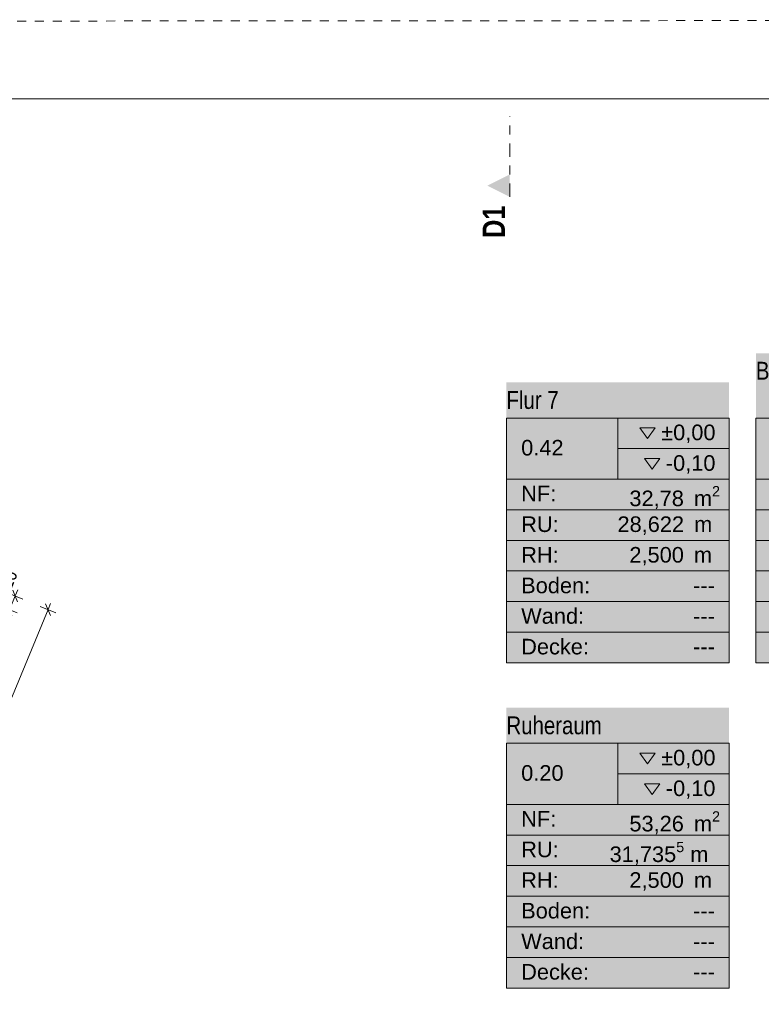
# Model space of a CAD drawing. Header units: metres. Extents: x -89 to 754, y -195 to 69.
# Tile 172 of 211: x 15 to 23, y -7 to 5. Entities that reach past the tile are written whole.
import ezdxf
from ezdxf.enums import TextEntityAlignment as Align

# ---------------------------------------------------------------- set-up
doc = ezdxf.new("R2010")
doc.units = ezdxf.units.M
doc.header["$MEASUREMENT"] = 0
doc.linetypes.add('Schnittlinie', pattern=[0.3, 0.15, -0.075, 0, -0.075])
doc.linetypes.add('Strichlinie_ eng', pattern=[0.115, 0.075, -0.04])
for name, color, linetype in [('30 Dach', 7, 'Continuous'), ('70 Entwässerung_Regenwasser', 7, 'Continuous'), ('95 Ausführungsplanung Bemaßung', 7, 'Continuous'), ('98 Schnitt Marker', 7, 'Continuous'), ('Neubau_80 Raum', 7, 'Continuous')]:
    doc.layers.add(name, color=color, linetype=linetype)
doc.styles.add('ERSTELLTER_STIL_1', font='arial.ttf')
doc.styles.add('ERSTELLTER_STIL_2', font='ARIALN.TTF')
doc.styles.add('ERSTELLTER_STIL_3', font='ARIALN.TTF')
doc.linetypes.add('Schmutzwasserleitung', pattern='A,0,[3,995_ARC_230 ERW_GR_EG_2607291.Shx,S=0.00784,R=0,X=0,Y=0],-0.987778,0', length=0.987778)
doc.dimstyles.new('ERSTELLTER_STIL__4', dxfattribs={"dimtxt": 0.15, "dimasz": 0.095143, "dimexe": 0.18, "dimexo": 0.0625, "dimgap": 0, "dimtad": 1, "dimzin": 0, "dimdsep": 46, "dimtxsty": 'ERSTELLTER_STIL_3', "dimblk": 'ARROWHEAD_6', "dimblk1": 'ARROWHEAD_6', "dimblk2": 'ARROWHEAD_6', "dimcen": 0.09, "dimse1": 1, "dimse2": 1, "dimclrd": 7, "dimclre": 7, "dimclrt": 7, "dimazin": 0, "dimtfac": 1, "dimtdec": 4, "dimtmove": 0, "dimatfit": 3, "dimfxl": 1, "dimtolj": 1, "dimtzin": 0, "dimarcsym": 0})

# ---------------------------------------------------------------- blocks, each defined once
blk = doc.blocks.new('Betreuende Grundschule_0.43_41_1', base_point=(24.101, -0.973))
at = {"layer": 'Neubau_80 Raum', "linetype": 'Continuous', "lineweight": 0, "true_color": 0x2a201c}
blk.add_hatch(color=250, dxfattribs=at).paths.add_polyline_path([(22.851, -2.712), (25.351, -2.712), (25.351, 0.766), (22.851, 0.766)])
at = {"layer": 'Neubau_80 Raum', "linetype": 'Continuous', "lineweight": 0, "true_color": 0x000000}
blk.add_hatch(color=18, dxfattribs=at).paths.add_polyline_path([(24.401, -0.416), (24.487, -0.538), (24.573, -0.416)])
at = {"layer": 'Neubau_80 Raum', "color": 7, "linetype": 'Continuous', "lineweight": 9}
for p, q in [((25.351, 0.038), (22.851, 0.038)), ((22.851, 0.038), (22.851, -2.712)), ((22.851, 0.038), (25.351, 0.038)), ((22.851, -0.649), (22.851, 0.038)), ((24.101, 0.038), (24.101, -0.649)), ((25.351, -2.712), (25.351, 0.038)), ((25.351, 0.038), (25.351, -0.649)), ((24.101, -0.305), (25.351, -0.305)), ((25.351, -0.649), (22.851, -0.649)), ((22.851, -0.649), (25.351, -0.649)), ((22.851, -0.993), (22.851, -0.649)), ((25.351, -0.649), (25.351, -0.993)), ((25.351, -0.993), (22.851, -0.993)), ((22.851, -0.993), (25.351, -0.993)), ((22.851, -1.337), (22.851, -0.993)), ((25.351, -0.993), (25.351, -1.337)), ((25.351, -1.337), (22.851, -1.337)), ((22.851, -1.337), (25.351, -1.337)), ((22.851, -1.68), (22.851, -1.337)), ((25.351, -1.337), (25.351, -1.68)), ((25.351, -1.68), (22.851, -1.68)), ((22.851, -1.68), (25.351, -1.68)), ((22.851, -2.024), (22.851, -1.68)), ((25.351, -1.68), (25.351, -2.024)), ((25.351, -2.024), (22.851, -2.024)), ((22.851, -2.024), (25.351, -2.024)), ((22.851, -2.368), (22.851, -2.024)), ((25.351, -2.024), (25.351, -2.368)), ((25.351, -2.368), (22.851, -2.368)), ((22.851, -2.368), (25.351, -2.368)), ((22.851, -2.712), (22.851, -2.368)), ((25.351, -2.368), (25.351, -2.712)), ((22.851, -2.712), (25.351, -2.712)), ((25.351, -2.712), (22.851, -2.712))]:
    blk.add_line(p, q, dxfattribs=at)
at = {"layer": 'Neubau_80 Raum', "color": 7, "linetype": 'Continuous', "lineweight": 13, "flags": 128}
for points in [[(24.349, -0.073), (24.435, -0.194), (24.521, -0.073)], [(24.401, -0.416), (24.487, -0.538), (24.573, -0.416)]]:
    blk.add_lwpolyline(points, close=True, dxfattribs=at)
at = {"layer": 'Neubau_80 Raum', "color": 7, "lineweight": 9, "char_height": 0.175, "attachment_point": 1, "style": 'ERSTELLTER_STIL_1'}
for s, insert in [('\\A1;{\\pql;\\pt0,0.05;\\fArial|b0|i0|c0|p0;\\W1.000000;±0,00\\fArial|b0|i0|c0|p0;\\W1.000000;\\A1{\\H.66x;\\S^  ;}\\fArial|b0|i0|c0|p0;\\W1.000000;\\fArial|b0|i0|c0|p0;\\W1.000000;\\A1{\\H.66x;\\S^  ;}}', (24.588, -0.036)), ('\\A1;{\\pql;\\pt0,0.05;\\fArial|b0|i0|c0|p0;\\W1.000000;-0,10\\fArial|b0|i0|c0|p0;\\W1.000000;\\A1{\\H.66x;\\S^  ;}\\fArial|b0|i0|c0|p0;\\W1.000000;\\fArial|b0|i0|c0|p0;\\W1.000000;\\A1{\\H.66x;\\S^  ;}}', (24.64, -0.38)), ('\\A1;{\\pql;\\pt0,0.05;\\fArial|b0|i0|c0|p0;\\W1.000000;95,22\\fArial|b0|i0|c0|p0;\\W1.000000;\\A1{\\H.66x;\\S^  ;}\\fArial|b0|i0|c0|p0;\\W1.000000; m\\fArial|b0|i0|c0|p0;\\W1.000000;\\A1{\\H.66x;\\S2^  ;}}', (24.231, -0.726)), ('\\A1;{\\pql;\\pt0,0.05;\\fArial|b0|i0|c0|p0;\\W1.000000;41,504\\fArial|b0|i0|c0|p0;\\W1.000000;\\A1{\\H.66x;\\S5^  ;}\\fArial|b0|i0|c0|p0;\\W1.000000; m\\fArial|b0|i0|c0|p0;\\W1.000000;\\A1{\\H.66x;\\S^  ;}}', (24.009, -1.07)), ('\\A1;{\\pql;\\pt0,0.05;\\fArial|b0|i0|c0|p0;\\W1.000000;2,500\\fArial|b0|i0|c0|p0;\\W1.000000;\\A1{\\H.66x;\\S^  ;}\\fArial|b0|i0|c0|p0;\\W1.000000; m\\fArial|b0|i0|c0|p0;\\W1.000000;\\A1{\\H.66x;\\S^  ;}}', (24.231, -1.411))]:
    blk.add_mtext(s, dxfattribs=dict(at, insert=insert))
at = {"layer": 'Neubau_80 Raum', "color": 7, "lineweight": 9}
for tag, height, style, p in [('ROOM_NAME', 0.2, 'ERSTELLTER_STIL_2', (22.851, 0.669)), ('DUMMY_850', 0.2, 'ERSTELLTER_STIL_2', (25.187, 0.732)), ('ROOM_NUMBER', 0.175, 'ERSTELLTER_STIL_1', (23.016, -0.208)), ('measuredNetAreaCode', 0.175, 'ERSTELLTER_STIL_1', (23.016, -0.723)), ('perimeterCode', 0.175, 'ERSTELLTER_STIL_1', (23.016, -1.067)), ('ceilingHeightCode', 0.175, 'ERSTELLTER_STIL_1', (23.016, -1.411)), ('measuredAreaCode', 0.175, 'ERSTELLTER_STIL_1', (23.016, -1.755)), ('DUMMY_851_0', 0.175, 'ERSTELLTER_STIL_1', (24.947, -1.755)), ('DUMMY_852', 0.175, 'ERSTELLTER_STIL_1', (23.016, -2.098)), ('DUMMY_851_1', 0.175, 'ERSTELLTER_STIL_1', (24.947, -2.098)), ('DUMMY_853', 0.175, 'ERSTELLTER_STIL_1', (23.016, -2.442)), ('DUMMY_851_2', 0.175, 'ERSTELLTER_STIL_1', (24.947, -2.442))]:
    blk.add_attdef(tag, text='', height=height, dxfattribs=dict(at, style=style)).set_placement(p, align=Align.TOP_LEFT)
blk = doc.blocks.new('Flur 7_0.42_42_1', base_point=(21.301, -1.137))
at = {"layer": 'Neubau_80 Raum', "linetype": 'Continuous', "lineweight": 0, "true_color": 0x2a201c}
blk.add_hatch(color=250, dxfattribs=at).paths.add_polyline_path([(20.051, -2.712), (22.551, -2.712), (22.551, 0.437), (20.051, 0.437)])
at = {"layer": 'Neubau_80 Raum', "linetype": 'Continuous', "lineweight": 0, "true_color": 0x000000}
blk.add_hatch(color=18, dxfattribs=at).paths.add_polyline_path([(21.601, -0.416), (21.687, -0.538), (21.773, -0.416)])
at = {"layer": 'Neubau_80 Raum', "color": 7, "linetype": 'Continuous', "lineweight": 9}
for p, q in [((22.551, 0.038), (20.051, 0.038)), ((20.051, 0.038), (20.051, -2.712)), ((20.051, 0.038), (22.551, 0.038)), ((20.051, -0.649), (20.051, 0.038)), ((21.301, 0.038), (21.301, -0.649)), ((22.551, -2.712), (22.551, 0.038)), ((22.551, 0.038), (22.551, -0.649)), ((21.301, -0.305), (22.551, -0.305)), ((22.551, -0.649), (20.051, -0.649)), ((20.051, -0.649), (22.551, -0.649)), ((20.051, -0.993), (20.051, -0.649)), ((22.551, -0.649), (22.551, -0.993)), ((22.551, -0.993), (20.051, -0.993)), ((20.051, -0.993), (22.551, -0.993)), ((20.051, -1.337), (20.051, -0.993)), ((22.551, -0.993), (22.551, -1.337)), ((22.551, -1.337), (20.051, -1.337)), ((20.051, -1.337), (22.551, -1.337)), ((20.051, -1.68), (20.051, -1.337)), ((22.551, -1.337), (22.551, -1.68)), ((22.551, -1.68), (20.051, -1.68)), ((20.051, -1.68), (22.551, -1.68)), ((20.051, -2.024), (20.051, -1.68)), ((22.551, -1.68), (22.551, -2.024)), ((22.551, -2.024), (20.051, -2.024)), ((20.051, -2.024), (22.551, -2.024)), ((20.051, -2.368), (20.051, -2.024)), ((22.551, -2.024), (22.551, -2.368)), ((22.551, -2.368), (20.051, -2.368)), ((20.051, -2.368), (22.551, -2.368)), ((20.051, -2.712), (20.051, -2.368)), ((22.551, -2.368), (22.551, -2.712)), ((20.051, -2.712), (22.551, -2.712)), ((22.551, -2.712), (20.051, -2.712))]:
    blk.add_line(p, q, dxfattribs=at)
at = {"layer": 'Neubau_80 Raum', "color": 7, "linetype": 'Continuous', "lineweight": 13, "flags": 128}
for points in [[(21.549, -0.073), (21.635, -0.194), (21.721, -0.073)], [(21.601, -0.416), (21.687, -0.538), (21.773, -0.416)]]:
    blk.add_lwpolyline(points, close=True, dxfattribs=at)
at = {"layer": 'Neubau_80 Raum', "color": 7, "lineweight": 9, "char_height": 0.175, "attachment_point": 1, "style": 'ERSTELLTER_STIL_1'}
for s, insert in [('\\A1;{\\pql;\\pt0,0.05;\\fArial|b0|i0|c0|p0;\\W1.000000;±0,00\\fArial|b0|i0|c0|p0;\\W1.000000;\\A1{\\H.66x;\\S^  ;}\\fArial|b0|i0|c0|p0;\\W1.000000;\\fArial|b0|i0|c0|p0;\\W1.000000;\\A1{\\H.66x;\\S^  ;}}', (21.788, -0.036)), ('\\A1;{\\pql;\\pt0,0.05;\\fArial|b0|i0|c0|p0;\\W1.000000;-0,10\\fArial|b0|i0|c0|p0;\\W1.000000;\\A1{\\H.66x;\\S^  ;}\\fArial|b0|i0|c0|p0;\\W1.000000;\\fArial|b0|i0|c0|p0;\\W1.000000;\\A1{\\H.66x;\\S^  ;}}', (21.84, -0.38)), ('\\A1;{\\pql;\\pt0,0.05;\\fArial|b0|i0|c0|p0;\\W1.000000;32,78\\fArial|b0|i0|c0|p0;\\W1.000000;\\A1{\\H.66x;\\S^  ;}\\fArial|b0|i0|c0|p0;\\W1.000000; m\\fArial|b0|i0|c0|p0;\\W1.000000;\\A1{\\H.66x;\\S2^  ;}}', (21.431, -0.726)), ('\\A1;{\\pql;\\pt0,0.05;\\fArial|b0|i0|c0|p0;\\W1.000000;28,622\\fArial|b0|i0|c0|p0;\\W1.000000;\\A1{\\H.66x;\\S^  ;}\\fArial|b0|i0|c0|p0;\\W1.000000; m\\fArial|b0|i0|c0|p0;\\W1.000000;\\A1{\\H.66x;\\S^  ;}}', (21.297, -1.067)), ('\\A1;{\\pql;\\pt0,0.05;\\fArial|b0|i0|c0|p0;\\W1.000000;2,500\\fArial|b0|i0|c0|p0;\\W1.000000;\\A1{\\H.66x;\\S^  ;}\\fArial|b0|i0|c0|p0;\\W1.000000; m\\fArial|b0|i0|c0|p0;\\W1.000000;\\A1{\\H.66x;\\S^  ;}}', (21.431, -1.411))]:
    blk.add_mtext(s, dxfattribs=dict(at, insert=insert))
at = {"layer": 'Neubau_80 Raum', "color": 7, "lineweight": 9}
for tag, height, style, p in [('ROOM_NAME', 0.2, 'ERSTELLTER_STIL_2', (20.051, 0.34)), ('DUMMY_850', 0.2, 'ERSTELLTER_STIL_2', (22.387, 0.402)), ('ROOM_NUMBER', 0.175, 'ERSTELLTER_STIL_1', (20.216, -0.208)), ('measuredNetAreaCode', 0.175, 'ERSTELLTER_STIL_1', (20.216, -0.723)), ('perimeterCode', 0.175, 'ERSTELLTER_STIL_1', (20.216, -1.067)), ('ceilingHeightCode', 0.175, 'ERSTELLTER_STIL_1', (20.216, -1.411)), ('measuredAreaCode', 0.175, 'ERSTELLTER_STIL_1', (20.216, -1.755)), ('DUMMY_851_0', 0.175, 'ERSTELLTER_STIL_1', (22.147, -1.755)), ('DUMMY_852', 0.175, 'ERSTELLTER_STIL_1', (20.216, -2.098)), ('DUMMY_851_1', 0.175, 'ERSTELLTER_STIL_1', (22.147, -2.098)), ('DUMMY_853', 0.175, 'ERSTELLTER_STIL_1', (20.216, -2.442)), ('DUMMY_851_2', 0.175, 'ERSTELLTER_STIL_1', (22.147, -2.442))]:
    blk.add_attdef(tag, text='', height=height, dxfattribs=dict(at, style=style)).set_placement(p, align=Align.TOP_LEFT)
blk = doc.blocks.new('Ruheraum_0.20_61_1', base_point=(21.301, -4.791))
at = {"layer": 'Neubau_80 Raum', "linetype": 'Continuous', "lineweight": 0, "true_color": 0x2a303f}
blk.add_hatch(color=169, dxfattribs=at).paths.add_polyline_path([(20.051, -6.365), (22.551, -6.365), (22.551, -3.217), (20.051, -3.217)])
at = {"layer": 'Neubau_80 Raum', "linetype": 'Continuous', "lineweight": 0, "true_color": 0x000000}
blk.add_hatch(color=18, dxfattribs=at).paths.add_polyline_path([(21.601, -4.07), (21.687, -4.191), (21.773, -4.07)])
at = {"layer": 'Neubau_80 Raum', "color": 7, "linetype": 'Continuous', "lineweight": 9}
for p, q in [((22.551, -3.615), (20.051, -3.615)), ((20.051, -3.615), (20.051, -6.365)), ((20.051, -3.615), (22.551, -3.615)), ((20.051, -4.302), (20.051, -3.615)), ((21.301, -3.615), (21.301, -4.302)), ((22.551, -6.365), (22.551, -3.615)), ((22.551, -3.615), (22.551, -4.302)), ((21.301, -3.959), (22.551, -3.959)), ((22.551, -4.302), (20.051, -4.302)), ((20.051, -4.302), (22.551, -4.302)), ((20.051, -4.646), (20.051, -4.302)), ((22.551, -4.302), (22.551, -4.646)), ((22.551, -4.646), (20.051, -4.646)), ((20.051, -4.646), (22.551, -4.646)), ((20.051, -4.99), (20.051, -4.646)), ((22.551, -4.646), (22.551, -4.99)), ((22.551, -4.99), (20.051, -4.99)), ((20.051, -4.99), (22.551, -4.99)), ((20.051, -5.334), (20.051, -4.99)), ((22.551, -4.99), (22.551, -5.334)), ((22.551, -5.334), (20.051, -5.334)), ((20.051, -5.334), (22.551, -5.334)), ((20.051, -5.677), (20.051, -5.334)), ((22.551, -5.334), (22.551, -5.677)), ((22.551, -5.677), (20.051, -5.677)), ((20.051, -5.677), (22.551, -5.677)), ((20.051, -6.021), (20.051, -5.677)), ((22.551, -5.677), (22.551, -6.021)), ((22.551, -6.021), (20.051, -6.021)), ((20.051, -6.021), (22.551, -6.021)), ((20.051, -6.365), (20.051, -6.021)), ((22.551, -6.021), (22.551, -6.365)), ((20.051, -6.365), (22.551, -6.365)), ((22.551, -6.365), (20.051, -6.365))]:
    blk.add_line(p, q, dxfattribs=at)
at = {"layer": 'Neubau_80 Raum', "color": 7, "linetype": 'Continuous', "lineweight": 13, "flags": 128}
for points in [[(21.549, -3.726), (21.635, -3.847), (21.721, -3.726)], [(21.601, -4.07), (21.687, -4.191), (21.773, -4.07)]]:
    blk.add_lwpolyline(points, close=True, dxfattribs=at)
at = {"layer": 'Neubau_80 Raum', "color": 7, "lineweight": 9, "char_height": 0.175, "attachment_point": 1, "style": 'ERSTELLTER_STIL_1'}
for s, insert in [('\\A1;{\\pql;\\pt0,0.05;\\fArial|b0|i0|c0|p0;\\W1.000000;±0,00\\fArial|b0|i0|c0|p0;\\W1.000000;\\A1{\\H.66x;\\S^  ;}\\fArial|b0|i0|c0|p0;\\W1.000000;\\fArial|b0|i0|c0|p0;\\W1.000000;\\A1{\\H.66x;\\S^  ;}}', (21.788, -3.689)), ('\\A1;{\\pql;\\pt0,0.05;\\fArial|b0|i0|c0|p0;\\W1.000000;-0,10\\fArial|b0|i0|c0|p0;\\W1.000000;\\A1{\\H.66x;\\S^  ;}\\fArial|b0|i0|c0|p0;\\W1.000000;\\fArial|b0|i0|c0|p0;\\W1.000000;\\A1{\\H.66x;\\S^  ;}}', (21.84, -4.033)), ('\\A1;{\\pql;\\pt0,0.05;\\fArial|b0|i0|c0|p0;\\W1.000000;53,26\\fArial|b0|i0|c0|p0;\\W1.000000;\\A1{\\H.66x;\\S^  ;}\\fArial|b0|i0|c0|p0;\\W1.000000; m\\fArial|b0|i0|c0|p0;\\W1.000000;\\A1{\\H.66x;\\S2^  ;}}', (21.431, -4.379)), ('\\A1;{\\pql;\\pt0,0.05;\\fArial|b0|i0|c0|p0;\\W1.000000;31,735\\fArial|b0|i0|c0|p0;\\W1.000000;\\A1{\\H.66x;\\S5^  ;}\\fArial|b0|i0|c0|p0;\\W1.000000; m\\fArial|b0|i0|c0|p0;\\W1.000000;\\A1{\\H.66x;\\S^  ;}}', (21.209, -4.723)), ('\\A1;{\\pql;\\pt0,0.05;\\fArial|b0|i0|c0|p0;\\W1.000000;2,500\\fArial|b0|i0|c0|p0;\\W1.000000;\\A1{\\H.66x;\\S^  ;}\\fArial|b0|i0|c0|p0;\\W1.000000; m\\fArial|b0|i0|c0|p0;\\W1.000000;\\A1{\\H.66x;\\S^  ;}}', (21.431, -5.064))]:
    blk.add_mtext(s, dxfattribs=dict(at, insert=insert))
at = {"layer": 'Neubau_80 Raum', "color": 7, "lineweight": 9, "style": 'ERSTELLTER_STIL_1'}
blk.add_attdef('stApartmentId', text='', height=0.175, dxfattribs=at).set_placement((16.701, 7.355), align=Align.MIDDLE_CENTER)
at = {"layer": 'Neubau_80 Raum', "color": 7, "lineweight": 9}
for tag, height, style, p in [('ROOM_NAME', 0.2, 'ERSTELLTER_STIL_2', (20.051, -3.314)), ('DUMMY_850', 0.2, 'ERSTELLTER_STIL_2', (22.387, -3.251)), ('ROOM_NUMBER', 0.175, 'ERSTELLTER_STIL_1', (20.216, -3.861)), ('measuredNetAreaCode', 0.175, 'ERSTELLTER_STIL_1', (20.216, -4.377)), ('perimeterCode', 0.175, 'ERSTELLTER_STIL_1', (20.216, -4.72)), ('ceilingHeightCode', 0.175, 'ERSTELLTER_STIL_1', (20.216, -5.064)), ('measuredAreaCode', 0.175, 'ERSTELLTER_STIL_1', (20.216, -5.408)), ('DUMMY_851_0', 0.175, 'ERSTELLTER_STIL_1', (22.147, -5.408)), ('DUMMY_852', 0.175, 'ERSTELLTER_STIL_1', (20.216, -5.752)), ('DUMMY_851_1', 0.175, 'ERSTELLTER_STIL_1', (22.147, -5.752)), ('DUMMY_853', 0.175, 'ERSTELLTER_STIL_1', (20.216, -6.095)), ('DUMMY_851_2', 0.175, 'ERSTELLTER_STIL_1', (22.147, -6.095))]:
    blk.add_attdef(tag, text='', height=height, dxfattribs=dict(at, style=style)).set_placement(p, align=Align.TOP_LEFT)
blk = doc.blocks.new('*D720')
at = {"layer": '95 Ausführungsplanung Bemaßung', "color": 7, "linetype": 'Continuous', "lineweight": 9}
for p, q in [((14.99, -2.149), (14.817, -2.078)), ((14.931, -2.179), (14.876, -2.048)), ((14.904, -2.114), (14.932, -2.044)), ((10.587, -12.534), (14.904, -2.114)), ((10.56, -12.469), (10.614, -12.599)), ((10.674, -12.57), (10.5, -12.498)), ((10.558, -12.603), (10.587, -12.534))]:
    blk.add_line(p, q, dxfattribs=at)
at = {"layer": '95 Ausführungsplanung Bemaßung', "color": 7, "lineweight": 9, "insert": (12.635, -7.513), "char_height": 0.15, "attachment_point": 7, "rotation": 67.5, "style": 'ERSTELLTER_STIL_3'}
blk.add_mtext('\\A1;{\\pql;\\fArial Narrow|b0|i0|c0|p0;\\W1.000000;11,28}', dxfattribs=at)
blk = doc.blocks.new('ARROWHEAD_6')
at = {"color": 0, "linetype": 'Continuous', "lineweight": 0}
for p, q in [((0, 0), (-1, 0)), ((-0.5, -0.5), (0.5, 0.5))]:
    blk.add_line(p, q, dxfattribs=at)
blk = doc.blocks.new('*D726')
at = {"layer": '95 Ausführungsplanung Bemaßung', "color": 7, "linetype": 'Continuous', "lineweight": 9}
for p, q in [((14.621, -1.996), (14.447, -1.925)), ((14.47, -2.115), (14.534, -1.96)), ((14.561, -2.026), (14.507, -1.895)), ((14.534, -1.96), (14.563, -1.891)), ((14.557, -2.151), (14.383, -2.079)), ((14.443, -2.049), (14.497, -2.18))]:
    blk.add_line(p, q, dxfattribs=at)
at = {"layer": '95 Ausführungsplanung Bemaßung', "color": 7, "lineweight": 9, "insert": (14.532, -1.906), "char_height": 0.15, "attachment_point": 7, "rotation": 67.5, "style": 'ERSTELLTER_STIL_3'}
blk.add_mtext('\\A1;{\\pql;\\fArial Narrow|b0|i0|c0|p0;\\W1.000000;16\\fArial Narrow|b0|i0|c0|p0;\\W1.000000;\\A1{\\H.66x;\\S5^  ;}}', dxfattribs=at)

msp = doc.modelspace()

# ---------------------------------------------------------------- hatches: boundary and pattern name
at = {"layer": '98 Schnitt Marker', "linetype": 'Continuous', "lineweight": 18, "true_color": 0x1f1f1f}
msp.add_hatch(color=250, dxfattribs=at).paths.add_polyline_path([(19.837, 2.648), (20.087, 2.773), (20.087, 2.648), (20.087, 2.523)])

# ---------------------------------------------------------------- linework, layer by layer
at = {"layer": '30 Dach', "color": 7, "linetype": 'Strichlinie_ eng', "lineweight": 9}
msp.add_line((40.057, 4.512), (8.65, 4.493), dxfattribs=at)
at = {"layer": '70 Entwässerung_Regenwasser', "color": 140, "linetype": 'Schmutzwasserleitung', "lineweight": 18, "true_color": 0x00a8ff}
msp.add_line((10.39, 3.622), (39.353, 3.622), dxfattribs=at)
at = {"layer": '98 Schnitt Marker', "color": 7, "linetype": 'Schnittlinie', "lineweight": 9}
msp.add_line((20.087, 2.523), (20.087, 3.428), dxfattribs=at)

# ---------------------------------------------------------------- block references
at = {"layer": 'Neubau_80 Raum', "color": 7, "linetype": 'Continuous', "lineweight": 13}
ref = msp.add_blockref('Ruheraum_0.20_61_1', (21.301, -4.791), dxfattribs=at)
ref.add_attrib('ROOM_NAME', 'Ruheraum', dxfattribs={"color": 7, "lineweight": 9, "height": 0.2, "style": 'ERSTELLTER_STIL_2'}).set_placement((20.051, -3.314), align=Align.TOP_LEFT)
ref.add_attrib('ROOM_NUMBER', '0.20', dxfattribs={"color": 7, "lineweight": 9, "height": 0.175, "style": 'ERSTELLTER_STIL_1'}).set_placement((20.216, -3.861), align=Align.TOP_LEFT)
ref.add_attrib('measuredAreaCode', 'Boden: ', dxfattribs={"color": 7, "lineweight": 9, "height": 0.175, "style": 'ERSTELLTER_STIL_1'}).set_placement((20.216, -5.408), align=Align.TOP_LEFT)
ref.add_attrib('measuredNetAreaCode', 'NF: ', dxfattribs={"color": 7, "lineweight": 9, "height": 0.175, "style": 'ERSTELLTER_STIL_1'}).set_placement((20.216, -4.377), align=Align.TOP_LEFT)
ref.add_attrib('perimeterCode', 'RU: ', dxfattribs={"color": 7, "lineweight": 9, "height": 0.175, "style": 'ERSTELLTER_STIL_1'}).set_placement((20.216, -4.72), align=Align.TOP_LEFT)
ref.add_attrib('ceilingHeightCode', 'RH: ', dxfattribs={"color": 7, "lineweight": 9, "height": 0.175, "style": 'ERSTELLTER_STIL_1'}).set_placement((20.216, -5.064), align=Align.TOP_LEFT)
ref.add_attrib('DUMMY_851', '---', dxfattribs={"color": 7, "lineweight": 9, "height": 0.175, "style": 'ERSTELLTER_STIL_1'}).set_placement((22.147, -5.408), align=Align.TOP_LEFT)
ref.add_attrib('DUMMY_851_1', '---', dxfattribs={"color": 7, "lineweight": 9, "height": 0.175, "style": 'ERSTELLTER_STIL_1'}).set_placement((22.147, -5.752), align=Align.TOP_LEFT)
ref.add_attrib('DUMMY_851_2', '---', dxfattribs={"color": 7, "lineweight": 9, "height": 0.175, "style": 'ERSTELLTER_STIL_1'}).set_placement((22.147, -6.095), align=Align.TOP_LEFT)
ref.add_attrib('DUMMY_852', 'Wand: ', dxfattribs={"color": 7, "lineweight": 9, "height": 0.175, "style": 'ERSTELLTER_STIL_1'}).set_placement((20.216, -5.752), align=Align.TOP_LEFT)
ref.add_attrib('DUMMY_853', 'Decke: ', dxfattribs={"color": 7, "lineweight": 9, "height": 0.175, "style": 'ERSTELLTER_STIL_1'}).set_placement((20.216, -6.095), align=Align.TOP_LEFT)
ref = msp.add_blockref('Betreuende Grundschule_0.43_41_1', (24.101, -0.973), dxfattribs=at)
ref.add_attrib('ROOM_NAME', 'Betreuende Grundschule', dxfattribs={"color": 7, "lineweight": 9, "height": 0.2, "style": 'ERSTELLTER_STIL_2'}).set_placement((22.851, 0.669), align=Align.TOP_LEFT)
ref.add_attrib('ROOM_NUMBER', '0.43', dxfattribs={"color": 7, "lineweight": 9, "height": 0.175, "style": 'ERSTELLTER_STIL_1'}).set_placement((23.016, -0.208), align=Align.TOP_LEFT)
ref.add_attrib('measuredAreaCode', 'Boden: ', dxfattribs={"color": 7, "lineweight": 9, "height": 0.175, "style": 'ERSTELLTER_STIL_1'}).set_placement((23.016, -1.755), align=Align.TOP_LEFT)
ref.add_attrib('measuredNetAreaCode', 'NF: ', dxfattribs={"color": 7, "lineweight": 9, "height": 0.175, "style": 'ERSTELLTER_STIL_1'}).set_placement((23.016, -0.723), align=Align.TOP_LEFT)
ref.add_attrib('perimeterCode', 'RU: ', dxfattribs={"color": 7, "lineweight": 9, "height": 0.175, "style": 'ERSTELLTER_STIL_1'}).set_placement((23.016, -1.067), align=Align.TOP_LEFT)
ref.add_attrib('ceilingHeightCode', 'RH: ', dxfattribs={"color": 7, "lineweight": 9, "height": 0.175, "style": 'ERSTELLTER_STIL_1'}).set_placement((23.016, -1.411), align=Align.TOP_LEFT)
ref.add_attrib('DUMMY_851', '---', dxfattribs={"color": 7, "lineweight": 9, "height": 0.175, "style": 'ERSTELLTER_STIL_1'}).set_placement((24.947, -1.755), align=Align.TOP_LEFT)
ref.add_attrib('DUMMY_851_1', '---', dxfattribs={"color": 7, "lineweight": 9, "height": 0.175, "style": 'ERSTELLTER_STIL_1'}).set_placement((24.947, -2.098), align=Align.TOP_LEFT)
ref.add_attrib('DUMMY_851_2', '---', dxfattribs={"color": 7, "lineweight": 9, "height": 0.175, "style": 'ERSTELLTER_STIL_1'}).set_placement((24.947, -2.442), align=Align.TOP_LEFT)
ref.add_attrib('DUMMY_852', 'Wand: ', dxfattribs={"color": 7, "lineweight": 9, "height": 0.175, "style": 'ERSTELLTER_STIL_1'}).set_placement((23.016, -2.098), align=Align.TOP_LEFT)
ref.add_attrib('DUMMY_853', 'Decke: ', dxfattribs={"color": 7, "lineweight": 9, "height": 0.175, "style": 'ERSTELLTER_STIL_1'}).set_placement((23.016, -2.442), align=Align.TOP_LEFT)
ref = msp.add_blockref('Flur 7_0.42_42_1', (21.301, -1.137), dxfattribs=at)
ref.add_attrib('ROOM_NAME', 'Flur 7', dxfattribs={"color": 7, "lineweight": 9, "height": 0.2, "style": 'ERSTELLTER_STIL_2'}).set_placement((20.051, 0.34), align=Align.TOP_LEFT)
ref.add_attrib('ROOM_NUMBER', '0.42', dxfattribs={"color": 7, "lineweight": 9, "height": 0.175, "style": 'ERSTELLTER_STIL_1'}).set_placement((20.216, -0.208), align=Align.TOP_LEFT)
ref.add_attrib('measuredAreaCode', 'Boden: ', dxfattribs={"color": 7, "lineweight": 9, "height": 0.175, "style": 'ERSTELLTER_STIL_1'}).set_placement((20.216, -1.755), align=Align.TOP_LEFT)
ref.add_attrib('measuredNetAreaCode', 'NF: ', dxfattribs={"color": 7, "lineweight": 9, "height": 0.175, "style": 'ERSTELLTER_STIL_1'}).set_placement((20.216, -0.723), align=Align.TOP_LEFT)
ref.add_attrib('perimeterCode', 'RU: ', dxfattribs={"color": 7, "lineweight": 9, "height": 0.175, "style": 'ERSTELLTER_STIL_1'}).set_placement((20.216, -1.067), align=Align.TOP_LEFT)
ref.add_attrib('ceilingHeightCode', 'RH: ', dxfattribs={"color": 7, "lineweight": 9, "height": 0.175, "style": 'ERSTELLTER_STIL_1'}).set_placement((20.216, -1.411), align=Align.TOP_LEFT)
ref.add_attrib('DUMMY_851', '---', dxfattribs={"color": 7, "lineweight": 9, "height": 0.175, "style": 'ERSTELLTER_STIL_1'}).set_placement((22.147, -1.755), align=Align.TOP_LEFT)
ref.add_attrib('DUMMY_851_1', '---', dxfattribs={"color": 7, "lineweight": 9, "height": 0.175, "style": 'ERSTELLTER_STIL_1'}).set_placement((22.147, -2.098), align=Align.TOP_LEFT)
ref.add_attrib('DUMMY_851_2', '---', dxfattribs={"color": 7, "lineweight": 9, "height": 0.175, "style": 'ERSTELLTER_STIL_1'}).set_placement((22.147, -2.442), align=Align.TOP_LEFT)
ref.add_attrib('DUMMY_852', 'Wand: ', dxfattribs={"color": 7, "lineweight": 9, "height": 0.175, "style": 'ERSTELLTER_STIL_1'}).set_placement((20.216, -2.098), align=Align.TOP_LEFT)
ref.add_attrib('DUMMY_853', 'Decke: ', dxfattribs={"color": 7, "lineweight": 9, "height": 0.175, "style": 'ERSTELLTER_STIL_1'}).set_placement((20.216, -2.442), align=Align.TOP_LEFT)

# ---------------------------------------------------------------- texts
at = {"layer": '98 Schnitt Marker', "color": 7, "linetype": 'Continuous', "lineweight": 9, "insert": (19.783, 2.059), "char_height": 0.25, "attachment_point": 1, "rotation": 90, "style": 'ERSTELLTER_STIL_2'}
msp.add_mtext('\\A1;{\\pql;\\fArial Narrow|b1|i0|c0|p0;\\W1.000000;D\\fArial Narrow|b1|i0|c0|p0;\\W1.000000;1}', dxfattribs=at)

# ---------------------------------------------------------------- dimensions: what is measured, and where the dimension line sits
at = {"layer": '95 Ausführungsplanung Bemaßung', "color": 7, "linetype": 'Continuous', "lineweight": 9}
for base, p1, picture, middle in [((14.534, -1.96), (9.565, -0.083), '*D726', (14.577, -1.582)), ((14.904, -2.114), (8.876, -11.825), '*D720', (12.661, -7.252))]:
    dim = msp.add_linear_dim(base=base, p1=p1, p2=(12.113, -0.958), angle=67.5, dimstyle='ERSTELLTER_STIL__4', dxfattribs=at)
    dim.commit()
    dim.dimension.update_dxf_attribs({"geometry": picture, "text_midpoint": middle, "dimtype": 160, "text_rotation": 67.5})

doc.saveas('drawing.dxf')
